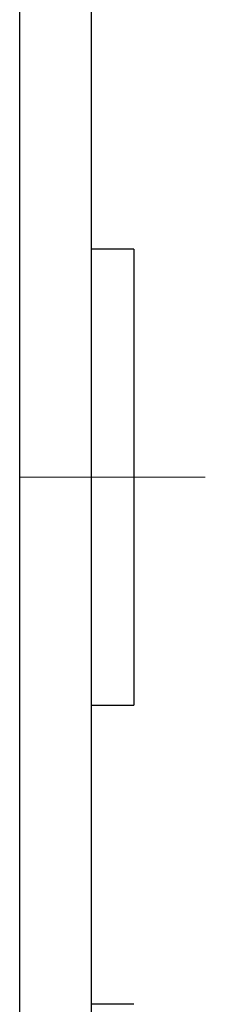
# Model space of a CAD drawing. Header units: millimetres. Extents: x 262469 to 275208, y -32539 to 9411.
# Tile 152 of 256: x 268184.09 to 268190.64, y -14046.76 to -14011.94. Entities that reach past the tile are written whole.
import ezdxf

# ---------------------------------------------------------------- set-up
doc = ezdxf.new("R2010")
doc.units = ezdxf.units.MM
doc.header["$LTSCALE"] = 100
doc.layers.add('$ IE_TELETECHNIKA', color=5, linetype='Continuous', lineweight=30)

msp = doc.modelspace()

# ---------------------------------------------------------------- linework, layer by layer
at = {"layer": '$ IE_TELETECHNIKA', "color": 7, "linetype": 'Continuous'}
for p, q in [((268184.087, -14118.187), (268184.087, -13988.428)), ((268186.607, -13989.058), (268186.607, -14117.558)), ((268188.118, -14020.049), (268186.607, -14020.049)), ((268188.118, -14020.049), (268188.118, -14036.174)), ((268186.607, -14036.174), (268188.118, -14036.174)), ((268188.118, -14046.757), (268186.607, -14046.757))]:
    msp.add_line(p, q, dxfattribs=at)
at = {"layer": '$ IE_TELETECHNIKA', "color": 7, "linetype": 'Continuous', "lineweight": 5, "ltscale": 20.32}
msp.add_line((268190.638, -14028.112), (268184.087, -14028.112), dxfattribs=at)

doc.saveas('drawing.dxf')
